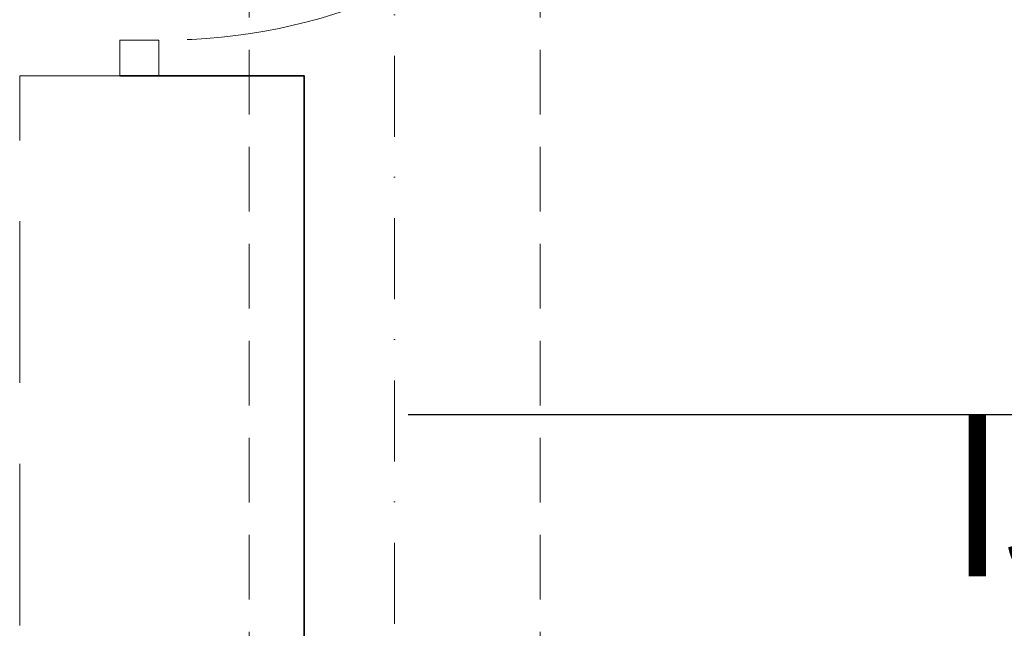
# Model space of a CAD drawing. Header units: millimetres. Extents: x -96593 to 66336, y -23969 to 7139.
# Tile 117 of 256: x -90483 to -90330, y -499 to -405. Entities that reach past the tile are written whole.
import ezdxf

# ---------------------------------------------------------------- set-up
doc = ezdxf.new("R2010")
doc.units = ezdxf.units.MM
doc.linetypes.add('DASHDOT', pattern=[1, 0.5, -0.25, 0, -0.25])
doc.linetypes.add('DASHED', pattern=[0.75, 0.5, -0.25])
for name, color, linetype, lineweight in [('!MARIUSZ', 220, 'Continuous', 35), ('MM_KS_OPISY', 7, 'Continuous', 9), ('mm_punktwstawienia', 1, 'Continuous', 50), ('PG_OSIE', 1, 'DASHDOT', 18), ('PG_PODCIĄGI', 1, 'DASHED', 18), ('PG_ŚCIANY_SŁUPY', 4, 'Continuous', 35)]:
    doc.layers.add(name, color=color, linetype=linetype, lineweight=lineweight)
doc.styles.get("Standard").update_dxf_attribs({"font": 'arial.ttf'})

# ---------------------------------------------------------------- blocks, each defined once
blk = doc.blocks.new('A$C2E197AD3')
at = {"layer": '!MARIUSZ', "color": 252, "linetype": 'DASHED', "lineweight": 0, "ltscale": 50}
for p, q in [((904.84, 1913), (910.84, 1913)), ((904.84, 1907.5), (904.84, 1913)), ((910.84, 1913), (910.84, 1907.5)), ((889.34, 1907.5), (910.84, 1907.5)), ((910.84, 1907.5), (904.84, 1907.5))]:
    blk.add_line(p, q, dxfattribs=at)
blk.add_lwpolyline([(889.34, 1522.5), (889.34, 1907.5)], dxfattribs=at)
at = {"layer": '!MARIUSZ', "color": 252, "linetype": 'DASHED', "lineweight": 0, "ltscale": 50, "extrusion": (0, 0, -1)}
blk.add_arc((-911.34, 2003), 90, 180, 270, dxfattribs=at)
at = {"color": 252, "lineweight": 30}
blk.add_line((949.46, 1855.09), (2737.44, 1855.09), dxfattribs=at)
at = {"layer": 'PG_OSIE', "color": 252, "ltscale": 25}
blk.add_lwpolyline([(947.34, 3165.56), (947.34, 314.74)], dxfattribs=at)
at = {"layer": 'PG_PODCIĄGI', "color": 252, "ltscale": 20}
for points in [[(924.84, 2946.5), (924.84, 472.5)], [(969.84, 2946.5), (969.84, 472.5)]]:
    blk.add_lwpolyline(points, dxfattribs=at)
at = {"layer": 'PG_ŚCIANY_SŁUPY', "color": 252}
blk.add_lwpolyline([(904.84, 1907.5), (911.34, 1907.5), (933.34, 1907.5), (933.34, 1727.5), (969.84, 1727.5), (969.84, 1687.5), (933.34, 1687.5), (933.34, 1522.5), (908.09, 1522.5)], dxfattribs=at)

msp = doc.modelspace()

# ---------------------------------------------------------------- block references
at = {"layer": 'mm_punktwstawienia', "lineweight": 60}
msp.add_blockref('A$C2E197AD3', (-91372.02, -2320.7), dxfattribs=at)

# ---------------------------------------------------------------- texts
at = {"layer": 'MM_KS_OPISY', "insert": (-90338.52, -465.61), "char_height": 25, "attachment_point": 1}
msp.add_mtext_dynamic_manual_height_columns('\\fArial Narrow|b0|i0|c238|p34;Istn. went.\\P1000x400', width=156.6815, gutter_width=1, heights=[0], dxfattribs=at)

doc.saveas('drawing.dxf')
